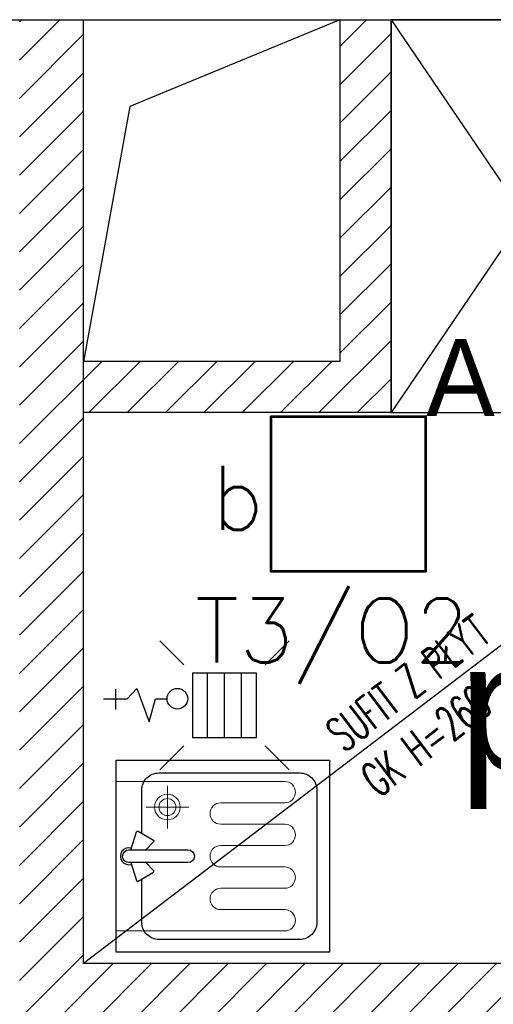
# Model space of a CAD drawing. Header units: millimetres. Extents: x 69081 to 158617, y -37521 to -9534.
# Tile 156 of 256: x 113472 to 113583, y -20091 to -19861. Entities that reach past the tile are written whole.
import ezdxf
from ezdxf.enums import TextEntityAlignment as Align

# ---------------------------------------------------------------- set-up
doc = ezdxf.new("R2010")
doc.units = ezdxf.units.MM
doc.linetypes.add('DASHED', pattern=[0.75, 0.5, -0.25])
for name, color, linetype in [('0_oświetlenie', 7, 'Continuous'), ('A-----SZ', 8, 'Continuous'), ('A-ARM', 8, 'Continuous'), ('A-SCI', 7, 'Continuous'), ('B-widok-przerywana', 8, 'DASHED'), ('BA_ARM', 8, 'Continuous'), ('E_Oświetlenie - Numer obwodu', 1, 'Continuous'), ('E_Oświetlenie - Opis', 4, 'Continuous'), ('JS_SUFIT PODWIESZONY', 40, 'Continuous'), ('R-----OP', 1, 'Continuous')]:
    doc.layers.add(name, color=color, linetype=linetype)
doc.styles.add('ROMANS', font='romans.shx', dxfattribs={"height": 1})
doc.styles.add('SIMPLEX', font='simplex', dxfattribs={"width": 0.85})
doc.styles.add('SŁAWKA', font='simplex.shx', dxfattribs={"height": 12.5})
doc.styles.add('TableTextStyle', font='txt')

# ---------------------------------------------------------------- blocks, each defined once
blk = doc.blocks.new('san_zlew1_R')
at = {"color": 252, "lineweight": 5}
for p, q in [((11.5, -7), (11.5, -17)), ((6.5, -12), (16.5, -12))]:
    blk.add_line(p, q, dxfattribs=at)
at = {"color": 0, "lineweight": -2}
blk.add_lwpolyline([(-22.5, 0), (22.5, 0), (22.5, -50), (-22.5, -50), (-22.5, 0)], dxfattribs=at)
at = {"color": 252, "lineweight": 5}
blk.add_lwpolyline([(-17.5, 0), (-17.5, -39.5, 0.414214), (-15, -42), (-15, -42, 0.414214), (-12.5, -39.5), (-12.5, -24.5, -0.414214), (-10, -22), (-10, -22, -0.414214), (-7.5, -24.5), (-7.5, -39.5, 0.414214), (-5, -42), (-5, -42, 0.414214), (-2.5, -39.5), (-2.5, -24.5, -0.414214), (0, -22), (0, -22, -0.414214), (2.5, -24.5), (2.5, -39.5, 0.414214), (5, -42), (5, -42, 0.414214), (7.5, -39.5), (7.5, -24.5, -0.414214), (10, -22), (10, -22, -0.414214), (12.5, -24.5), (12.5, -39.5, 0.414214), (15, -42), (15, -42, 0.414214), (17.5, -39.5), (17.5, 0)], format="xyb", dxfattribs=at)
at = {"color": 0, "lineweight": -2}
blk.add_lwpolyline([(1.5, -3), (1.5, -16.83, -1), (-1.5, -16.83), (-1.5, -3, -1)], format="xyb", close=True, dxfattribs=at)
for points in [[(-1.5, -3.42), (-5.72, -4.79, 0.482489), (-5.86, -5.16), (-3.73, -8.71, 0.482489), (-3.34, -8.76), (-1.5, -6.98)], [(1.5, -3.42), (5.72, -4.79, -0.482489), (5.86, -5.16), (3.73, -8.71, -0.482489), (3.34, -8.76), (1.5, -6.98)], [(5.36, -6), (15.5, -6, -0.414214), (19.5, -10), (19.5, -43, -0.414214), (15.5, -47), (-15.5, -47, -0.414214), (-19.5, -43), (-19.5, -10, -0.414214), (-15.5, -6), (-5.36, -6)]]:
    blk.add_lwpolyline(points, format="xyb", dxfattribs=at)
at = {"color": 252, "lineweight": 5}
for radius in [3, 2]:
    blk.add_circle((11.5, -12), radius, dxfattribs=at)
at = {"color": 0, "lineweight": -2}
blk.add_arc((0, -3), 2, 343.7663, 196.2337, dxfattribs=at)
blk = doc.blocks.new('*X2945')
at = {"color": 0}
for p, q in [((621.16, -2967.99), (636.16, -2967.99)), ((621.16, -2971.99), (636.16, -2971.99)), ((621.16, -2975.99), (636.16, -2975.99))]:
    blk.add_line(p, q, dxfattribs=at)
blk = doc.blocks.new('KRATKA')
for p, q in [((-9.5, 9.5), (-15.14, 15.14)), ((9.5, 9.5), (15.14, 15.14)), ((-9.5, -9.5), (-15.14, -15.14)), ((9.5, -9.5), (15.14, -15.14))]:
    blk.add_line(p, q)
blk.add_lwpolyline([(-7.5, -7.5), (-7.5, 7.5), (7.5, 7.5), (7.5, -7.5)], close=True)
blk.add_blockref('*X2945', (-628.66, 2971.99))
blk = doc.blocks.new('KRAN1')
at = {"layer": 'BA_ARM'}
for p, q in [((5.53, 0), (7.79, 2.43)), ((7.79, 2.43), (10.66, -5.4)), ((0, 0), (5.53, 0)), ((2.78, 2.27), (2.78, -2.5)), ((10.66, -5.4), (12.17, 0.02)), ((12.17, 0.02), (14.88, 0.02))]:
    blk.add_line(p, q, dxfattribs=at)
blk.add_circle((17.29, 0.02), 2.41, dxfattribs=at)
blk = doc.blocks.new('opis lamp')
at = {"layer": 'E_Oświetlenie - Numer obwodu', "style": 'SIMPLEX'}
blk.add_attdef('OBWÓD', text='', height=15, dxfattribs=at).set_placement((-9.46, -1.18), align=Align.CENTER)
at = {"layer": 'E_Oświetlenie - Opis', "style": 'SIMPLEX'}
blk.add_attdef('OPIS1', (55.72, 42.77), '', height=15, dxfattribs=at)

msp = doc.modelspace()

# ---------------------------------------------------------------- hatches: boundary and pattern name
at = {"layer": 'A-----SZ'}
h = msp.add_hatch(dxfattribs=at)
h.set_pattern_fill('ANSI31', color=256, scale=2)
h.set_pattern_definition([(45, (77432.36, 16085.3974), (-4.49012806, 4.49012806), [])])
h.paths.add_polyline_path([(113612.1415, -19261.5941), (113554.1415, -19261.5941), (113554.1415, -19421.5941), (113566.1415, -19421.5941), (113566.1415, -19273.5941), (113612.1415, -19273.5941)])
h.paths.add_polyline_path([(113821.1415, -19261.5941), (113711.1415, -19261.5941), (113711.1415, -19273.5941), (113821.1415, -19273.5941)])
h.paths.add_polyline_path([(113733.1415, -19421.5941), (113195.1415, -19421.5941), (113195.1415, -19436.5941), (113733.1415, -19436.5941)])
h.paths.add_polyline_path([(113558.6415, -19860.5747), (113546.6415, -19860.5736), (113546.6415, -19940.5941), (113486.6415, -19940.5941), (113486.6415, -19952.5941), (113558.6415, -19952.5941)], flags=17)
h.paths.add_polyline_path([(113821.1415, -20081.5941), (113486.6415, -20081.5941), (113486.6415, -19860.5681), (113471.6415, -19860.5668), (113471.6415, -20351.5941), (113486.6415, -20351.5941), (113486.6415, -20096.5941), (113821.1415, -20096.5941)])
h.paths.add_polyline_path([(113471.6415, -20181.5941), (113219.6415, -20181.5941), (113219.6415, -20203.5941), (113231.6415, -20203.5941), (113231.6415, -20193.5941), (113471.6415, -20193.5941)])
h.paths.add_polyline_path([(113471.6415, -20303.5941), (113371.6415, -20303.5941), (113371.6415, -20351.5941), (113383.6415, -20351.5941), (113383.6415, -20315.5941), (113471.6415, -20315.5941)])
h.paths.add_polyline_path([(113231.6415, -20313.5941), (113231.6415, -20302.5941), (113219.6415, -20302.5941), (113219.6415, -20351.5941), (113231.6415, -20351.5941)])
h.paths.add_polyline_path([(113031.1534, -19860.5269), (113016.1534, -19860.5255), (113016.2519, -20109.5941), (112955.2009, -20109.5941), (112955.2009, -20121.5941), (113016.2566, -20121.5941), (113016.2566, -20256.5941), (113031.3102, -20256.5941)])
h.paths.add_polyline_path([(112856.2009, -20109.5941), (112841.2009, -20109.5941), (112841.2009, -19860.5097), (112826.2009, -19860.5097), (112826.2009, -20120.3598), (112826.2009, -20121.5941), (112856.2009, -20121.5941)])
h.paths.add_polyline_path([(112722.6415, -20121.5941), (112727.2009, -20121.5941), (112727.2009, -20109.5941), (112710.6415, -20109.5941), (112710.6415, -20187.5941), (112612.6415, -20187.5941), (112612.6415, -20156.5941), (112612.6415, -20075.5941), (112600.6415, -20075.5941), (112600.6415, -20087.5941), (112600.6415, -20187.5941), (112410.6415, -20187.5941), (112410.6415, -20199.5941), (112445.6415, -20199.5941), (112445.6415, -20289.5941), (112410.6415, -20289.5941), (112410.6415, -19911.9298), (112395.6415, -19915.3929), (112395.6415, -20360.5941), (112410.6415, -20360.5941), (112410.6415, -20301.5941), (112445.6415, -20301.5941), (112445.6415, -20351.5941), (112457.6415, -20351.5941), (112457.6415, -20199.5941), (112600.6415, -20199.5941), (112600.6415, -20204.5941), (112612.6415, -20204.5941), (112612.6415, -20199.5941), (112722.6415, -20199.5941)])
h.paths.add_polyline_path([(112722.6415, -20298.5941), (112710.6415, -20298.5941), (112710.6415, -20303.5941), (112722.6415, -20303.5941)], flags=17)
h.paths.add_polyline_path([(112612.6415, -20303.5941), (112600.6415, -20303.5941), (112600.6415, -20351.5941), (112612.6415, -20351.5941)], flags=17)
h.paths.add_polyline_path([(112501.6415, -20075.5941), (112410.6415, -20075.5941), (112410.6415, -20087.5941), (112501.6415, -20087.5941)], flags=17)
h.paths.add_polyline_path([(113621.1415, -19860.5941), (113633.1415, -19860.5941), (113633.1415, -19860.5814), (113621.1415, -19860.5803)], flags=17)
h.paths.add_polyline_path([(113761.1415, -19860.5941), (113773.1415, -19860.5941), (113761.1415, -19860.593)], flags=17)
h.paths.add_polyline_path([(113773.1415, -19890.5941), (113773.1415, -19902.5941), (113821.1415, -19902.5941), (113821.1415, -19890.5941)], flags=17)
h.paths.add_polyline_path([(113016.2566, -20256.5941), (113016.2566, -20271.5941), (113016.4304, -20271.5941), (113016.4304, -20351.5941), (113031.3478, -20351.5941), (113031.3102, -20256.5941)])
h.paths.add_polyline_path([(112286.6415, -20375.5941), (112286.6415, -20360.5941), (112230.0579, -20360.5941), (112140.8553, -19974.2149), (112126.2397, -19977.5892), (112218.1264, -20375.5941)])
h.paths.add_polyline_path([(112389.6415, -20360.5941), (112389.6415, -20375.5941), (112445.6415, -20375.5941), (112445.6415, -20360.5941)])

# ---------------------------------------------------------------- linework, layer by layer
at = {"layer": '0_oświetlenie'}
for points in [[(113530.3822, -19989.8996, 0), (113530.3822, -19953.3996, 0)], [(113530.3822, -19953.3996, 0), (113530.3822, -19989.8996, 0)], [(113530.3822, -19953.3996, 0), (113566.8822, -19953.3996, 0)], [(113566.8822, -19953.3996, 0), (113530.3822, -19953.3996, 0)], [(113530.3822, -19953.3996, 0), (113530.3822, -19989.8996, 0)], [(113566.8822, -19953.3996, 0), (113530.3822, -19953.3996, 0)], [(113530.3822, -19989.8996, 0), (113530.3822, -19953.3996, 0)], [(113530.3822, -19953.3996, 0), (113566.8822, -19953.3996, 0)], [(113530.6322, -19953.6496, 0), (113530.6322, -19989.6496, 0)], [(113566.6322, -19953.6496, 0), (113530.6322, -19953.6496, 0)], [(113530.6322, -19989.6496, 0), (113530.6322, -19953.6496, 0)], [(113530.6322, -19953.6496, 0), (113566.6322, -19953.6496, 0)], [(113566.6322, -19989.6496, 0), (113566.6322, -19953.6496, 0)], [(113566.6322, -19953.6496, 0), (113566.6322, -19989.6496, 0)], [(113566.8822, -19953.3996, 0), (113566.8822, -19989.8996, 0)], [(113566.8822, -19989.8996, 0), (113566.8822, -19953.3996, 0)], [(113566.8822, -19989.8996, 0), (113566.8822, -19953.3996, 0)], [(113566.8822, -19953.3996, 0), (113566.8822, -19989.8996, 0)], [(113566.8822, -19989.8996, 0), (113530.3822, -19989.8996, 0)], [(113530.3822, -19989.8996, 0), (113566.8822, -19989.8996, 0)], [(113530.3822, -19989.8996, 0), (113566.8822, -19989.8996, 0)], [(113566.8822, -19989.8996, 0), (113530.3822, -19989.8996, 0)], [(113530.6322, -19989.6496, 0), (113566.6322, -19989.6496, 0)], [(113566.6322, -19989.6496, 0), (113530.6322, -19989.6496, 0)]]:
    msp.add_polyline3d(points, dxfattribs=at)
at = {"layer": 'A-ARM'}
msp.add_lwpolyline([(113621.1415, -19860.5941), (113558.6415, -19860.5941), (113558.6415, -19952.5941), (113621.1415, -19952.5941), (113621.1415, -19860.5941), (113558.6415, -19952.5941), (113558.6415, -19860.5941), (113621.1415, -19952.5941)], dxfattribs=at)
at = {"layer": 'A-SCI', "color": 5}
for p, q in [((113486.6415, -20081.5941), (113486.6415, -19860.5941)), ((113821.1415, -20081.5941), (113486.6415, -20081.5941))]:
    msp.add_line(p, q, dxfattribs=at)
at = {"layer": 'A-SCI', "color": 4}
msp.add_lwpolyline([(113097.6415, -19860.5941), (113845.1415, -19860.5941), (113845.1415, -19803.5941)], dxfattribs=at)
at = {"layer": 'A-SCI', "color": 5}
for points in [[(113546.6415, -19860.5941), (113546.6415, -19940.5941), (113486.6415, -19940.5941)], [(113558.6415, -19860.5941), (113558.6415, -19952.5941), (113486.6415, -19952.5941)]]:
    msp.add_lwpolyline(points, dxfattribs=at)
at = {"layer": 'B-widok-przerywana', "color": 4, "linetype": 'Continuous'}
msp.add_lwpolyline([(113486.6415, -19860.5941), (113546.6415, -19860.5941), (113497.4602, -19880.9031), (113486.6415, -19940.5941)], close=True, dxfattribs=at)
at = {"layer": 'JS_SUFIT PODWIESZONY'}
msp.add_line((113821.1415, -19826.5941), (113486.6415, -20081.5941), dxfattribs=at)

# ---------------------------------------------------------------- block references
at = {"layer": '0_oświetlenie'}
ref = msp.add_blockref('opis lamp', (113522.71, -19983.1312, 1), dxfattribs=at)
ref.add_attrib('OBWÓD', 'T3/O2', dxfattribs={"layer": 'E_Oświetlenie - Numer obwodu', "height": 15, "style": 'SIMPLEX'}).set_placement((113544.8662, -20011.0992, 1), align=Align.CENTER)
ref.add_attrib('OPIS1', 'b', (113516.656, -19980.0509, 1), dxfattribs={"layer": 'E_Oświetlenie - Opis', "height": 15, "style": 'SIMPLEX'})
at = {"layer": 'A-ARM', "xscale": -1, "rotation": 270}
msp.add_blockref('KRATKA', (113519.6415, -20021.1455), dxfattribs=at)
at = {"layer": 'A-ARM'}
msp.add_blockref('KRAN1', (113491.3137, -20019.6162), dxfattribs=at)
at = {"layer": 'A-ARM', "rotation": 89.99999999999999}
msp.add_blockref('san_zlew1_R', (113494.2559, -20056.4766), dxfattribs=at)

# ---------------------------------------------------------------- texts
at = {"layer": '0_oświetlenie', "style": 'TableTextStyle'}
msp.add_text('A', height=18, dxfattribs=at).set_placement((113566.8822, -19953.3991))
at = {"layer": 'JS_SUFIT PODWIESZONY', "insert": (113542.7855, -20025.9622), "char_height": 8, "width": 59.10685, "attachment_point": 1, "rotation": 37.283359, "style": 'ROMANS'}
msp.add_mtext('{\\W0.6;SUFIT Z PŁYT\\PGK H=260}', dxfattribs=at)
at = {"layer": 'R-----OP', "insert": (113574.4549, -20006.3591), "char_height": 30, "width": 261.963804, "attachment_point": 1, "style": 'SŁAWKA'}
msp.add_mtext('{\\fArial|b0|i0|c238|p34;\\C251;pom. gosp.}', dxfattribs=at)

doc.saveas('drawing.dxf')
